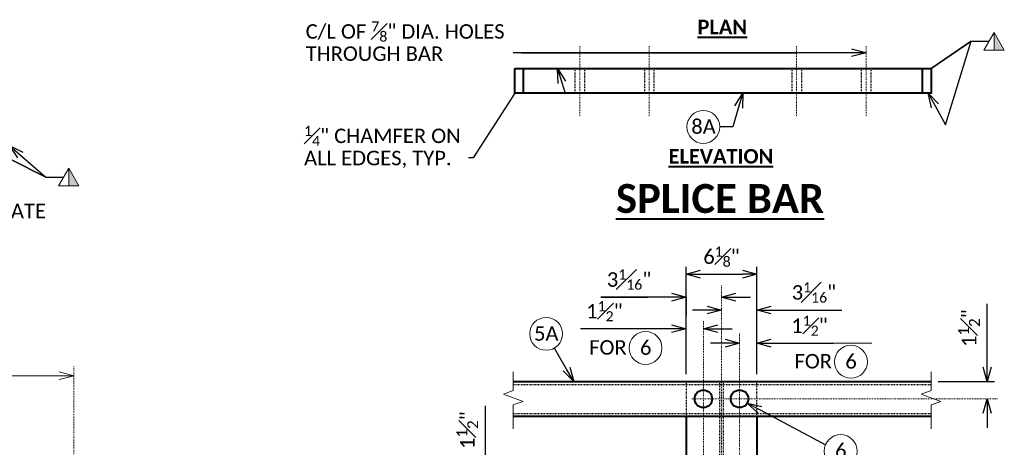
# Model space of a CAD drawing. Extents: x -497 to 946, y 46 to 361.
# Tile 12 of 20: x 120 to 248, y 132 to 188. Entities that reach past the tile are written whole.
import ezdxf
from ezdxf import colors
from ezdxf.entities.mleader import LeaderData, LeaderLine
from ezdxf.enums import TextEntityAlignment as Align
from ezdxf.math import Vec2, Vec3

# ---------------------------------------------------------------- set-up
doc = ezdxf.new("R2010")
doc.units = 0
doc.header["$MEASUREMENT"] = 0
doc.linetypes.add('Wisdot2', pattern=[0.125, 0.0625, -0.0625])
doc.linetypes.add('Wisdot4', pattern=[0.28125, 0.125, -0.0625, 0.03125, -0.0625])
for name, color, linetype, lineweight in [('B_ANNO_BREAK', 7, 'Continuous', 18), ('B_ANNO_DIM', 7, 'Continuous', 18), ('B_ANNO_SYMB', 7, 'Continuous', 18), ('B_ANNO_TEXT', 7, 'Continuous', 18), ('B_ANNO_TEXT_TITLE', 7, 'Continuous', 40), ('B_CNTR', 1, 'Wisdot4', 18), ('B_DETAIL_HIDDEN', 7, 'Wisdot2', 25), ('B_DETAIL_OBJ', 7, 'Continuous', 40)]:
    doc.layers.add(name, color=color, linetype=linetype, lineweight=lineweight)
doc.styles.add('Annotative', font='calibri.ttf', dxfattribs={"height": 0.0625})
doc.styles.get("Standard").update_dxf_attribs({"font": 'calibri.ttf'})
doc.styles.add('Subtitle', font='calibrib.ttf', dxfattribs={"height": 0.0625})
doc.styles.add('Title', font='calibrib.ttf', dxfattribs={"height": 0.125})
doc.dimstyles.new('Annotative', dxfattribs={"dimscale": 0, "dimtxt": 0.0625, "dimasz": 0.0625, "dimexe": 0.03125, "dimexo": 0.03125, "dimgap": 0.03125, "dimtad": 1, "dimdec": 3, "dimzin": 3, "dimdsep": 46, "dimlunit": 4, "dimtxsty": 'Standard', "dimblk": 'OPEN30', "dimcen": 0.03125, "dimaunit": 1, "dimadec": 0, "dimazin": 3, "dimtfac": 0.75, "dimtdec": 3, "dimtofl": 0, "dimtmove": 0, "dimatfit": 3, "dimldrblk": 'OPEN30', "dimfxl": 1, "dimtfill": 1, "dimfrac": 1, "dimtolj": 1, "dimtzin": 0, "dimarcsym": 0})

# ---------------------------------------------------------------- blocks, each defined once
blk = doc.blocks.new('_Open30')
at = {"color": 0, "linetype": 'ByBlock', "lineweight": -2}
for p, q in [((-1, 0.268), (0, 0)), ((0, 0), (-1, -0.268)), ((0, 0), (-1, 0))]:
    blk.add_line(p, q, dxfattribs=at)
blk = doc.blocks.new('*D178')
at = {"layer": 'B_ANNO_DIM', "color": 0, "lineweight": -2, "transparency": 16777216}
for p, q in [((277.31, 99.9), (275.44, 99.9)), ((283.31, 99.9), (291.36, 99.9))]:
    blk.add_line(p, q, dxfattribs=at)
at = {"layer": 'Defpoints', "color": 0, "transparency": 16777216}
for p in [(279.19, 99.9), (281.44, 99.9), (281.44, 99.9)]:
    blk.add_point(p, dxfattribs=at)
at = {"layer": 'B_ANNO_DIM', "color": 0, "lineweight": -2, "transparency": 16777216, "xscale": 1.875, "yscale": 1.875, "zscale": 1.875}
blk.add_blockref('_Open30', (279.19, 99.9), dxfattribs=at)
at = {"layer": 'B_ANNO_DIM', "color": 0, "lineweight": -2, "transparency": 16777216, "xscale": 1.875, "yscale": 1.875, "zscale": 1.875, "rotation": 180}
blk.add_blockref('_Open30', (281.44, 99.9), dxfattribs=at)
at = {"layer": 'B_ANNO_DIM', "color": 0, "transparency": 16777216, "insert": (288.27, 102.16), "char_height": 1.875, "width": 10.3155, "attachment_point": 5, "bg_fill": 3, "box_fill_scale": 1.25, "bg_fill_color": 256, "bg_fill_true_color": 13158600, "bg_fill_transparency": 0}
blk.add_mtext('\\A1;1{\\H0.7x;\\S1#2;}"', dxfattribs=at)
blk = doc.blocks.new('SYM32')
at = {"layer": 'B_ANNO_SYMB'}
blk.add_hatch(color=256, dxfattribs=at).paths.add_polyline_path([(0.03, 1.37), (0.03, -0.93), (1.36, -0.93)])
at = {"layer": 'B_ANNO_SYMB', "flags": 128}
for points in [[(-1.3, -0.93), (1.36, -0.93), (0.03, 1.37), (-1.3, -0.93)], [(0.03, 1.37), (0.03, -0.93), (1.36, -0.93), (0.03, 1.37)]]:
    blk.add_lwpolyline(points, dxfattribs=at)
blk = doc.blocks.new('*D131')
at = {"layer": 'B_ANNO_DIM', "color": 0, "lineweight": -2, "transparency": 16777216}
for p, q in [((246.23, 83.58), (246.23, 91.78)), ((248.91, 81.71), (245.29, 81.71)), ((246.23, 77.58), (246.23, 75.71))]:
    blk.add_line(p, q, dxfattribs=at)
at = {"layer": 'Defpoints', "color": 0, "transparency": 16777216}
for p in [(246.23, 81.71), (249.85, 81.71), (246.23, 79.46)]:
    blk.add_point(p, dxfattribs=at)
at = {"layer": 'B_ANNO_DIM', "color": 0, "lineweight": -2, "transparency": 16777216, "xscale": 1.875, "yscale": 1.875, "zscale": 1.875}
for p, rotation in [((246.23, 81.71), 270), ((246.23, 79.46), 90)]:
    blk.add_blockref('_Open30', p, dxfattribs=dict(at, rotation=rotation))
at = {"layer": 'B_ANNO_DIM', "color": 0, "transparency": 16777216, "insert": (243.88, 88.62), "char_height": 1.875, "attachment_point": 5, "rotation": 90, "bg_fill": 3, "box_fill_scale": 1.25, "bg_fill_color": 256, "bg_fill_true_color": 13158600, "bg_fill_transparency": 0}
blk.add_mtext('\\A1;1{\\H0.75x;\\S1#2;}"', dxfattribs=at)
blk = doc.blocks.new('*D176')
at = {"layer": 'B_ANNO_DIM', "color": 0, "lineweight": -2, "transparency": 16777216}
for p, q in [((272.25, 95.87), (272.25, 109.77)), ((274.13, 108.83), (279.56, 108.83)), ((281.44, 95.87), (281.44, 109.77))]:
    blk.add_line(p, q, dxfattribs=at)
at = {"layer": 'Defpoints', "color": 0, "transparency": 16777216}
for p in [(281.44, 108.83), (272.25, 94.93), (281.44, 94.93)]:
    blk.add_point(p, dxfattribs=at)
at = {"layer": 'B_ANNO_DIM', "color": 0, "lineweight": -2, "transparency": 16777216, "xscale": 1.875, "yscale": 1.875, "zscale": 1.875, "rotation": 180}
blk.add_blockref('_Open30', (272.25, 108.83), dxfattribs=at)
at = {"layer": 'B_ANNO_DIM', "color": 0, "lineweight": -2, "transparency": 16777216, "xscale": 1.875, "yscale": 1.875, "zscale": 1.875}
blk.add_blockref('_Open30', (281.44, 108.83), dxfattribs=at)
at = {"layer": 'B_ANNO_DIM', "color": 0, "transparency": 16777216, "insert": (276.85, 111.11), "char_height": 1.875, "attachment_point": 5, "bg_fill": 3, "box_fill_scale": 1.25, "bg_fill_color": 256, "bg_fill_true_color": 13158600, "bg_fill_transparency": 0}
blk.add_mtext('\\A1;6{\\H0.7x;\\S1#8;}"', dxfattribs=at)
blk = doc.blocks.new('*D179')
at = {"layer": 'B_ANNO_DIM', "color": 0, "lineweight": -2, "transparency": 16777216}
for p, q in [((274.97, 104.19), (273.1, 104.19)), ((283.31, 104.19), (292.48, 104.19))]:
    blk.add_line(p, q, dxfattribs=at)
at = {"layer": 'Defpoints', "color": 0, "transparency": 16777216}
for p in [(276.85, 104.19), (281.44, 104.19), (281.44, 104.19)]:
    blk.add_point(p, dxfattribs=at)
at = {"layer": 'B_ANNO_DIM', "color": 0, "lineweight": -2, "transparency": 16777216, "xscale": 1.875, "yscale": 1.875, "zscale": 1.875}
blk.add_blockref('_Open30', (276.85, 104.19), dxfattribs=at)
at = {"layer": 'B_ANNO_DIM', "color": 0, "lineweight": -2, "transparency": 16777216, "xscale": 1.875, "yscale": 1.875, "zscale": 1.875, "rotation": 180}
blk.add_blockref('_Open30', (281.44, 104.19), dxfattribs=at)
at = {"layer": 'B_ANNO_DIM', "color": 0, "transparency": 16777216, "insert": (288.84, 106.47), "char_height": 1.875, "attachment_point": 5, "bg_fill": 3, "box_fill_scale": 1.25, "bg_fill_color": 256, "bg_fill_true_color": 13158600, "bg_fill_transparency": 0}
blk.add_mtext('\\A1;3{\\H0.7x;\\S1#16;}"', dxfattribs=at)
blk = doc.blocks.new('*D175')
at = {"layer": 'B_ANNO_DIM', "color": 0, "lineweight": -2, "transparency": 16777216}
for p, q in [((270.38, 101.77), (258.58, 101.77)), ((276.38, 101.77), (278.25, 101.77))]:
    blk.add_line(p, q, dxfattribs=at)
at = {"layer": 'Defpoints', "color": 0, "transparency": 16777216}
for p in [(272.25, 101.77), (272.25, 101.77), (274.5, 101.77)]:
    blk.add_point(p, dxfattribs=at)
at = {"layer": 'B_ANNO_DIM', "color": 0, "lineweight": -2, "transparency": 16777216, "xscale": 1.875, "yscale": 1.875, "zscale": 1.875}
blk.add_blockref('_Open30', (272.25, 101.77), dxfattribs=at)
at = {"layer": 'B_ANNO_DIM', "color": 0, "lineweight": -2, "transparency": 16777216, "xscale": 1.875, "yscale": 1.875, "zscale": 1.875, "rotation": 180}
blk.add_blockref('_Open30', (274.5, 101.77), dxfattribs=at)
at = {"layer": 'B_ANNO_DIM', "color": 0, "transparency": 16777216, "insert": (261.66, 104.03), "char_height": 1.875, "width": 10.3155, "attachment_point": 5, "bg_fill": 3, "box_fill_scale": 1.25, "bg_fill_color": 256, "bg_fill_true_color": 13158600, "bg_fill_transparency": 0}
blk.add_mtext('\\A1;1{\\H0.7x;\\S1#2;}"', dxfattribs=at)
blk = doc.blocks.new('*D177')
at = {"layer": 'B_ANNO_DIM', "color": 0, "lineweight": -2, "transparency": 16777216}
for p, q in [((270.38, 105.86), (261.21, 105.86)), ((278.72, 105.86), (280.6, 105.86))]:
    blk.add_line(p, q, dxfattribs=at)
at = {"layer": 'Defpoints', "color": 0, "transparency": 16777216}
for p in [(272.25, 105.86), (272.25, 105.86), (276.85, 105.86)]:
    blk.add_point(p, dxfattribs=at)
at = {"layer": 'B_ANNO_DIM', "color": 0, "lineweight": -2, "transparency": 16777216, "xscale": 1.875, "yscale": 1.875, "zscale": 1.875}
blk.add_blockref('_Open30', (272.25, 105.86), dxfattribs=at)
at = {"layer": 'B_ANNO_DIM', "color": 0, "lineweight": -2, "transparency": 16777216, "xscale": 1.875, "yscale": 1.875, "zscale": 1.875, "rotation": 180}
blk.add_blockref('_Open30', (276.85, 105.86), dxfattribs=at)
at = {"layer": 'B_ANNO_DIM', "color": 0, "transparency": 16777216, "insert": (264.86, 108.14), "char_height": 1.875, "attachment_point": 5, "bg_fill": 3, "box_fill_scale": 1.25, "bg_fill_color": 256, "bg_fill_true_color": 13158600, "bg_fill_transparency": 0}
blk.add_mtext('\\A1;3{\\H0.7x;\\S1#16;}"', dxfattribs=at)
blk = doc.blocks.new('*D136')
at = {"layer": 'B_ANNO_DIM', "color": 0, "lineweight": -2, "transparency": 16777216}
for p, q in [((311.31, 96.8), (311.31, 105)), ((304.97, 94.93), (312.25, 94.93)), ((311.31, 90.8), (311.31, 88.93))]:
    blk.add_line(p, q, dxfattribs=at)
at = {"layer": 'Defpoints', "color": 0, "transparency": 16777216}
for p in [(304.03, 94.93), (311.31, 94.93), (311.31, 92.68)]:
    blk.add_point(p, dxfattribs=at)
at = {"layer": 'B_ANNO_DIM', "color": 0, "lineweight": -2, "transparency": 16777216, "xscale": 1.875, "yscale": 1.875, "zscale": 1.875}
for p, rotation in [((311.31, 94.93), 270), ((311.31, 92.68), 90)]:
    blk.add_blockref('_Open30', p, dxfattribs=dict(at, rotation=rotation))
at = {"layer": 'B_ANNO_DIM', "color": 0, "transparency": 16777216, "insert": (308.96, 101.84), "char_height": 1.875, "attachment_point": 5, "rotation": 90, "bg_fill": 3, "box_fill_scale": 1.25, "bg_fill_color": 256, "bg_fill_true_color": 13158600, "bg_fill_transparency": 0}
blk.add_mtext('\\A1;1{\\H0.75x;\\S1#2;}"', dxfattribs=at)
blk = doc.blocks.new('Nnumber in circle')
at = {"layer": 'B_ANNO_SYMB'}
blk.add_circle((0, 0), 2.13, dxfattribs=at)
at = {"layer": 'B_ANNO_TEXT', "style": 'Annotative'}
blk.add_attdef('#', text='', height=1.88, dxfattribs=at).set_placement((0.02, -0.89, -0.84), align=Align.CENTER)
blk = doc.blocks.new('*D193')
at = {"layer": 'B_ANNO_DIM', "color": 0, "lineweight": -2, "transparency": 16777216}
blk.add_line((190.95, 95.67), (154.39, 95.67), dxfattribs=at)
at = {"layer": 'Defpoints', "color": 0, "transparency": 16777216}
for p in [(152.52, 95.67), (152.52, 95.67), (192.83, 95.67)]:
    blk.add_point(p, dxfattribs=at)
at = {"layer": 'B_ANNO_DIM', "color": 0, "lineweight": -2, "transparency": 16777216, "xscale": 1.875, "yscale": 1.875, "zscale": 1.875, "rotation": 180}
blk.add_blockref('_Open30', (152.52, 95.67), dxfattribs=at)
at = {"layer": 'B_ANNO_DIM', "color": 0, "lineweight": -2, "transparency": 16777216, "xscale": 1.875, "yscale": 1.875, "zscale": 1.875}
blk.add_blockref('_Open30', (192.83, 95.67), dxfattribs=at)
at = {"layer": 'B_ANNO_DIM', "color": 0, "transparency": 16777216, "insert": (172.67, 97.56), "char_height": 1.875, "attachment_point": 5, "bg_fill": 3, "box_fill_scale": 1.25, "bg_fill_color": 256, "bg_fill_true_color": 13158600, "bg_fill_transparency": 0}
blk.add_mtext('\\A1;SEE POST SPACING', dxfattribs=at)
blk = doc.blocks.new('INS_RAILNY4_BASE')
at = {"layer": 'B_ANNO_BREAK', "flags": 128}
blk.add_lwpolyline([(304.02847, 88.8154), (304.02847, 91.88493), (305.31716, 92.35397), (302.73979, 93.29206), (304.02847, 93.7611), (304.02847, 96.20042)], dxfattribs=at)
at = {"layer": 'B_CNTR'}
for p, q in [((258.46893, 138.37703), (258.46893, 129.33341)), ((267.46893, 138.37703), (267.46893, 129.33341)), ((286.59573, 138.37703), (286.59573, 129.33341)), ((286.59573, 138.37703), (286.59573, 129.33341)), ((295.59573, 138.37703), (295.59573, 129.33341)), ((295.59573, 138.37703), (295.59573, 129.33341)), ((273.0025, 92.67752), (312.66913, 92.67752))]:
    blk.add_line(p, q, dxfattribs=at)
at = {"layer": 'B_DETAIL_HIDDEN', "ltscale": 0.25}
for p, q in [((257.84393, 135.46751), (257.84393, 132.27971)), ((259.09393, 135.46751), (259.09393, 132.27971)), ((266.84393, 135.46751), (266.84393, 132.27971)), ((268.09393, 135.46751), (268.09393, 132.27971)), ((285.97073, 135.46751), (285.97073, 132.27971)), ((287.22073, 135.46751), (287.22073, 132.27971)), ((294.97073, 135.46751), (294.97073, 132.27971)), ((296.22073, 135.46751), (296.22073, 132.27971))]:
    blk.add_line(p, q, dxfattribs=at)
at = {"layer": 'B_DETAIL_HIDDEN', "ltscale": 0.5}
for p, q in [((276.61187, 94.92752), (276.61187, 65.18073)), ((277.08062, 94.92752), (277.08062, 65.1808))]:
    blk.add_line(p, q, dxfattribs=at)
at = {"layer": 'B_DETAIL_OBJ'}
for p, q in [((251.15733, 132.27971), (251.15733, 135.46751)), ((302.90733, 132.27971), (302.90733, 135.46751)), ((272.2525, 90.42752), (272.2525, 81.70877)), ((281.44, 90.42752), (281.44, 81.70877))]:
    blk.add_line(p, q, dxfattribs=at)
at = {"layer": 'B_DETAIL_OBJ', "flags": 128}
blk.add_lwpolyline([(250.03233, 135.46751), (304.03233, 135.46751), (304.03233, 132.27971), (250.03233, 132.27971)], close=True, dxfattribs=at)
at = {"layer": 'B_DETAIL_OBJ'}
for centre in [(274.5025, 92.67752), (279.19, 92.67752)]:
    blk.add_circle(centre, 1.13831, dxfattribs=at)
at = {"color": 7, "linetype": 'Continuous', "lineweight": 18}
for p in [(312.17497, 138.78572), (192.13979, 121.19645)]:
    blk.add_blockref('SYM32', p, dxfattribs=at)
ref = blk.add_blockref('Nnumber in circle', (274.49613, 127.9153))
ref.add_attrib('#', '8A', dxfattribs={"layer": 'B_ANNO_DIM', "height": 1.875, "style": 'Annotative'}).set_placement((274.51689, 127.02582, -0.84225), align=Align.CENTER)
blk.add_blockref('Nnumber in circle', (292.3111, 85.91743)).add_auto_attribs({'#': '6'})
at = {"layer": 'B_ANNO_DIM', "style": 'Annotative'}
for tag, p in [('SHT#1', (80.44055, 92.85474)), ('SHT#2', (19.34454, 52.20393))]:
    blk.add_attdef(tag, p, '', height=1.875, dxfattribs=at)
at = {"layer": 'B_ANNO_TEXT', "char_height": 1.875, "width": 32.4856774, "attachment_point": 1, "line_spacing_factor": 0.92, "style": 'Annotative'}
for insert in [(259.68206, 100.28209), (286.31932, 98.4945)]:
    blk.add_mtext('\\pxql;FOR', dxfattribs=dict(at, insert=insert))
at = {"layer": 'B_ANNO_TEXT', "style": 'Annotative'}
for tag, p in [('BAR5', (196.47341, 241.43208)), ('ANGLE', (24.21533, 220.7279)), ('BAR4', (251.66592, 195.49582)), ('BAR1', (81.54814, 191.58835)), ('BAR2', (49.87488, 181.6676)), ('BAR3', (106.91781, 175.41599))]:
    blk.add_attdef(tag, p, '', height=1.875, dxfattribs=at)
at = {"layer": 'B_ANNO_TEXT_TITLE', "attachment_point": 1}
for s, insert, char_height, width, style in [('{\\LPLAN}', (273.7461, 141.80126), 1.875, 60.1226988, 'Subtitle'), ('{\\LELEVATION}', (269.99321, 125.04586), 1.875, 60.1226988, 'Subtitle'), ('{\\LSPLICE BAR}', (263.16166, 120.51605), 3.75, 27.9969133, 'Title')]:
    blk.add_mtext(s, dxfattribs=dict(at, insert=insert, char_height=char_height, width=width, style=style))
at = {"layer": 'B_ANNO_DIM'}
dim = blk.add_linear_dim(base=(281.44, 99.90108), p1=(279.19, 99.90108), p2=(281.44, 99.90108), text='1{\\H0.7x;\\S1#2;}"\\X', dimstyle='Annotative', dxfattribs=at)
dim.commit()
dim.dimension.update_dxf_attribs({"geometry": '*D178', "text_midpoint": (288.27447, 99.90108)})
dim = blk.add_linear_dim(base=(246.2297, 81.70877), p1=(246.2297, 79.45877), p2=(249.84625, 81.70877), angle=90, dimstyle='Annotative', override={"dimlfac": 0.6666}, dxfattribs=at)
dim.commit()
dim.dimension.update_dxf_attribs({"geometry": '*D131', "text_midpoint": (243.8773, 88.61779)})
ml = blk.add_multileader_mtext('Standard', dxfattribs=at)
ml.set_content('\\A1;C/L OF {\\H0.7x;\\S7#8;}" DIA. HOLES\\PTHROUGH BAR', color=256)
ml.set_leader_properties()
ml.set_arrow_properties(name='OPEN30')
ml.build(insert=Vec2(0, 0))
ml.multileader.update_dxf_attribs({"text_right_attachment_type": 3, "dogleg_length": 0.0625, "arrow_head_size": 1.875, "scale": 30})
ctx = ml.context
ctx.base_point, ctx.scale, ctx.char_height, ctx.arrow_head_size, ctx.landing_gap_size, ctx.plane_origin = Vec3(221.97561, 140.64052), 30, 1.875, 1.875, 0.9375, Vec3(297.18418, 137.5212)
ctx.right_attachment = 3
notes = []
notes.append((ctx, [(0, (1, 1, 0), (250.26778, 137.5212), (-1, 0), 0.44232, [(3, [(295.59573, 137.5212), (251.62078, 137.5212), (250.90922, 137.5212), (286.59573, 137.5212), (267.46893, 137.5212), (258.46893, 137.5212)], 0, [])])]))
ctx.mtext.insert, ctx.mtext.line_spacing_factor, ctx.mtext.flow_direction = Vec3(222.91311, 141.59173), 0.92, 5
ml = blk.add_multileader_mtext('Standard', dxfattribs=at)
ml.set_content(' ', color=256)
ml.set_leader_properties()
ml.set_arrow_properties(name='OPEN30')
ml.build(insert=Vec2(0, 0))
ml.multileader.update_dxf_attribs({"text_right_attachment_type": 3, "dogleg_length": 0.0625, "arrow_head_size": 1.875, "scale": 30})
ctx = ml.context
ctx.base_point, ctx.scale, ctx.char_height, ctx.arrow_head_size, ctx.landing_gap_size, ctx.plane_origin = Vec3(311.54184, 139.00843), 30, 1.875, 1.875, 0.9375, Vec3(303.64444, 132.29096)
ctx.right_attachment = 3
notes.append((ctx, [(0, (1, 1, 0), (309.66684, 139.00843), (1, 0), 1.875, [(1, [(303.64444, 132.29096), (305.89978, 128.18051), (309.2549, 139.00843), (304.03233, 135.46751), (309.2549, 139.00843)], 0, [])])]))
ctx.mtext.insert, ctx.mtext.line_spacing_factor, ctx.mtext.flow_direction = Vec3(312.47934, 139.94593), 0.92, 5
ml = blk.add_multileader_mtext('Standard', dxfattribs=at)
ml.set_content('\\A1;{\\H0.7x;\\S1#4;}" CHAMFER ON\\PALL EDGES, TYP.', color=256)
ml.set_leader_properties()
ml.set_arrow_properties(name='OPEN30')
ml.build(insert=Vec2(0, 0))
ml.multileader.update_dxf_attribs({"text_right_attachment_type": 3, "dogleg_length": 0.0625, "arrow_head_size": 1.875, "scale": 30})
ctx = ml.context
ctx.base_point, ctx.scale, ctx.char_height, ctx.arrow_head_size, ctx.landing_gap_size, ctx.plane_origin = Vec3(221.76845, 126.92104), 30, 1.875, 1.875, 0.9375, Vec3(291.53589, 123.90393)
ctx.right_attachment = 3
notes.append((ctx, [(0, (1, 1, 0), (244.6195, 123.90393), (-1, 0), 0.57917, [(3, [(255.59278, 135.46751), (256.58231, 132.27971), (250.03233, 132.27971)], 0, [])])]))
ctx.mtext.insert, ctx.mtext.line_spacing_factor, ctx.mtext.flow_direction = Vec3(222.70595, 128.06767), 0.92, 5
ml = blk.add_multileader_mtext('Standard', dxfattribs=at)
ml.set_content('', color=256)
ml.set_leader_properties()
ml.set_arrow_properties(name='OPEN30')
ml.build(insert=Vec2(0, 0))
ml.multileader.update_dxf_attribs({"text_right_attachment_type": 3, "dogleg_length": 0.0625, "arrow_head_size": 1.875, "scale": 30})
ctx = ml.context
ctx.base_point, ctx.scale, ctx.char_height, ctx.arrow_head_size, ctx.landing_gap_size, ctx.plane_origin = Vec3(274.74791, 127.9153), 30, 1.875, 1.875, 0.9375, Vec3(279.56434, 122.76437)
ctx.right_attachment = 3
notes.append((ctx, [(0, (1, 1, 0), (278.15304, 127.9153), (-1, 0), 1.53014, [(0, [(279.6066, 132.27971), (278.31277, 127.9153), (278.22, 127.9153)], 0, [])])]))
ctx.mtext.insert, ctx.mtext.line_spacing_factor, ctx.mtext.flow_direction = Vec3(275.68541, 128.8528), 0.92, 5
ml = blk.add_multileader_mtext('Standard', dxfattribs=at)
ml.set_content('\\A1;{\\H0.7x;\\S1#4;}" X 4" X 2\'-3" FILL PLATE', color=256)
ml.set_leader_properties()
ml.set_arrow_properties(name='OPEN30')
ml.build(insert=Vec2(0, 0))
ml.multileader.update_dxf_attribs({"text_right_attachment_type": 3, "dogleg_length": 0.0625, "arrow_head_size": 1.875, "scale": 30})
ctx = ml.context
ctx.base_point, ctx.scale, ctx.char_height, ctx.arrow_head_size, ctx.landing_gap_size, ctx.plane_origin = Vec3(157.89564, 117.38348), 30, 1.875, 1.875, 0.9375, Vec3(151.26787, 100.16039)
ctx.right_attachment = 3
notes.append((ctx, [(0, (1, 1, 0), (156.02064, 117.38348), (1, 0), 1.875, [(1, [(154.02078, 127.80646), (155.05584, 117.38348), (155.6698, 117.38348), (156.892, 123.77255), (155.01654, 117.38348)], 0, [])])]))
ctx.mtext.insert, ctx.mtext.line_spacing_factor, ctx.mtext.flow_direction = Vec3(158.83314, 118.33468), 0.92, 5
ml = blk.add_multileader_mtext('Standard', dxfattribs=at)
ml.set_content(' ', color=256)
ml.set_leader_properties()
ml.set_arrow_properties(name='OPEN30')
ml.build(insert=Vec2(0, 0))
ml.multileader.update_dxf_attribs({"text_right_attachment_type": 3, "dogleg_length": 0.0625, "arrow_head_size": 1.875, "scale": 30})
ctx = ml.context
ctx.base_point, ctx.scale, ctx.char_height, ctx.arrow_head_size, ctx.landing_gap_size, ctx.plane_origin = Vec3(191.50666, 121.41916), 30, 1.875, 1.875, 0.9375, Vec3(183.60925, 114.70169)
ctx.right_attachment = 3
notes.append((ctx, [(0, (1, 1, 0), (189.63166, 121.41916), (1, 0), 1.875, [(0, [(184.47574, 125.49059), (189.21971, 121.41916), (184.47574, 123.77255), (189.21971, 121.41916)], 0, [])])]))
ctx.mtext.insert, ctx.mtext.line_spacing_factor, ctx.mtext.flow_direction = Vec3(192.44416, 122.35666), 0.92, 5
ml = blk.add_multileader_mtext('Standard', dxfattribs=at)
ml.set_content('', color=256)
ml.set_leader_properties()
ml.set_arrow_properties(name='OPEN30')
ml.build(insert=Vec2(0, 0))
ml.multileader.update_dxf_attribs({"text_right_attachment_type": 3, "dogleg_length": 0.0625, "arrow_head_size": 1.875, "scale": 30})
ctx = ml.context
ctx.base_point, ctx.scale, ctx.char_height, ctx.arrow_head_size, ctx.landing_gap_size, ctx.plane_origin, ctx.plane_x_axis, ctx.plane_y_axis = Vec3(255.17022, 99.26363), 30, 1.875, 1.875, 0.9375, Vec3(259.35464, 92.08006), Vec3(-0.503332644, 0.864092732), Vec3(-0.864092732, -0.503332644)
ctx.right_attachment = 3
notes.append((ctx, [(0, (1, 1, 0), (255.57714, 98.56505), (-0.503332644, 0.864092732), 0.80845, [(0, [(257.696, 94.92752), (255.57714, 98.56505), (255.57714, 98.56505)], 0, [])])]))
ctx.mtext.insert, ctx.mtext.text_direction, ctx.mtext.rotation, ctx.mtext.line_spacing_factor, ctx.mtext.flow_direction = Vec3(253.88826, 99.60184), Vec3(-0.503332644, 0.864092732), 2.098247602, 0.92, 5
ml = blk.add_multileader_mtext('Standard', dxfattribs=at)
ml.set_content('', color=256)
ml.set_leader_properties()
ml.set_arrow_properties(name='OPEN30')
ml.build(insert=Vec2(0, 0))
ml.multileader.update_dxf_attribs({"text_right_attachment_type": 3, "dogleg_length": 0.0625, "arrow_head_size": 1.875, "scale": 30})
ctx = ml.context
ctx.base_point, ctx.scale, ctx.char_height, ctx.arrow_head_size, ctx.landing_gap_size, ctx.plane_origin, ctx.plane_x_axis, ctx.plane_y_axis = Vec3(290.34733, 86.73399), 30, 1.875, 1.875, 0.9375, Vec3(282.66584, 90.82593), Vec3(0.882584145, -0.470154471), Vec3(0.470154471, 0.882584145)
ctx.right_attachment = 3
notes.append((ctx, [(0, (1, 1, 0), (288.65266, 87.63674), (0.882584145, -0.470154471), 1.92012, [(0, [(280.19465, 92.14234), (288.01145, 87.97832), (288.1794, 87.88885)], 0, [])])]))
ctx.mtext.insert, ctx.mtext.text_direction, ctx.mtext.rotation, ctx.mtext.line_spacing_factor, ctx.mtext.flow_direction = Vec3(291.61552, 87.12064), Vec3(0.882584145, -0.470154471), 5.793719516, 0.92, 5
for ctx, leaders in notes:
    for number, flags, end, landing, length, lines in leaders:
        leader = LeaderData()
        leader.index, (leader.has_last_leader_line, leader.has_dogleg_vector, leader.attachment_direction) = number, flags
        leader.last_leader_point, leader.dogleg_vector, leader.dogleg_length = Vec3(end), Vec3(landing), length
        for number, points, colour, breaks in lines:
            line = LeaderLine()
            line.index, line.vertices, line.color, line.breaks = number, Vec3.list(points), colors.encode_raw_color(colour), breaks
            leader.lines.append(line)
        ctx.leaders.append(leader)
at = {"layer": 'B_ANNO_BREAK', "flags": 128}
blk.add_lwpolyline([(249.84625, 88.8154), (249.84625, 91.88493), (251.13493, 92.35397), (248.55756, 93.29206), (249.84625, 93.7611), (249.84625, 96.20042)], dxfattribs=at)
at = {"layer": 'B_ANNO_DIM'}
blk.add_line((291.35894, 99.90108), (296.34123, 99.90108), dxfattribs=at)
at = {"layer": 'B_CNTR'}
blk.add_line((279.19, 52.60545), (279.19, 101.13669), dxfattribs=at)
at = {"layer": 'B_DETAIL_HIDDEN', "ltscale": 0.5}
blk.add_line((249.84625, 90.80252), (304.02847, 90.80252), dxfattribs=at)
at = {"layer": 'B_DETAIL_OBJ'}
blk.add_line((249.84625, 90.42752), (304.02847, 90.42752), dxfattribs=at)
blk.add_blockref('Nnumber in circle', (293.63904, 97.48603)).add_auto_attribs({'#': '6'})
at = {"layer": 'B_ANNO_DIM'}
dim = blk.add_linear_dim(base=(272.2525, 101.77337), p1=(274.5025, 101.77337), p2=(272.2525, 101.77337), angle=180, text='1{\\H0.7x;\\S1#2;}"\\X', dimstyle='Annotative', dxfattribs=at)
dim.commit()
dim.dimension.update_dxf_attribs({"geometry": '*D175', "text_midpoint": (261.66286, 101.77337), "dimtype": 128})
at = {"layer": 'B_CNTR'}
for p, q in [((276.84625, 16.31449), (276.84625, 107.36053)), ((274.5025, 52.46206), (274.5025, 102.79135))]:
    blk.add_line(p, q, dxfattribs=at)
for p, values in [((254.09975, 101.10136), {'#': '5A'}), ((267.00178, 99.27362), {'#': '6'})]:
    blk.add_blockref('Nnumber in circle', p).add_auto_attribs(values)
at = {"layer": 'B_ANNO_DIM'}
dim = blk.add_linear_dim(base=(281.44, 108.83159), p1=(272.2525, 94.92752), p2=(281.44, 94.92752), text='6{\\H0.7x;\\S1#8;}"', dimstyle='Annotative', dxfattribs=at)
dim.commit()
dim.dimension.update_dxf_attribs({"geometry": '*D176', "text_midpoint": (276.84625, 111.11296)})
at = {"layer": 'B_DETAIL_HIDDEN', "ltscale": 0.5}
for p, q in [((249.84625, 94.55252), (304.02847, 94.55252)), ((272.2525, 94.92752), (272.2525, 90.42752)), ((281.44, 90.42752), (281.44, 94.92752))]:
    blk.add_line(p, q, dxfattribs=at)
at = {"layer": 'B_DETAIL_OBJ'}
blk.add_line((249.84625, 94.92752), (304.02847, 94.92752), dxfattribs=at)
at = {"layer": 'B_ANNO_DIM'}
dim = blk.add_linear_dim(base=(281.44, 104.19068), p1=(276.84625, 104.19068), p2=(281.44, 104.19068), text='3{\\H0.7x;\\S1#16;}"', dimstyle='Annotative', dxfattribs=at)
dim.commit()
dim.dimension.update_dxf_attribs({"geometry": '*D179', "text_midpoint": (288.83603, 106.47154)})
at = {"layer": 'B_DETAIL_HIDDEN', "ltscale": 0.5}
blk.add_line((281.44, 103.39409), (281.44, 107.89409), dxfattribs=at)
at = {"layer": 'B_ANNO_DIM'}
dim = blk.add_linear_dim(base=(272.2525, 105.8586), p1=(276.84625, 105.8586), p2=(272.2525, 105.8586), angle=180, text='3{\\H0.7x;\\S1#16;}"', dimstyle='Annotative', dxfattribs=at)
dim.commit()
dim.dimension.update_dxf_attribs({"geometry": '*D177', "text_midpoint": (264.85646, 108.13946)})
dim = blk.add_linear_dim(base=(311.31331, 94.92752), p1=(311.31331, 92.67752), p2=(304.02847, 94.92752), angle=90, dimstyle='Annotative', override={"dimlfac": 0.6666}, dxfattribs=at)
dim.commit()
dim.dimension.update_dxf_attribs({"geometry": '*D136', "text_midpoint": (308.9609, 101.83654)})
at = {"layer": 'B_DETAIL_HIDDEN', "ltscale": 0.5}
blk.add_line((272.2525, 105.89638), (272.2525, 103.39409), dxfattribs=at)
blk = doc.blocks.new('*U189')
at = {"layer": 'B_ANNO_DIM'}
dim = blk.add_linear_dim(base=(152.5174, 95.6669), p1=(192.8262, 95.6669), p2=(152.5174, 95.6669), angle=180, text='SEE POST SPACING', dimstyle='Annotative', dxfattribs=at)
dim.commit()
dim.dimension.update_dxf_attribs({"geometry": '*D193', "text_midpoint": (172.6718, 97.565)})
at = {"layer": 'B_CNTR'}
blk.add_line((192.8262, 37.0425), (192.8262, 96.8513), dxfattribs=at)
at = {"layer": 'B_ANNO_TEXT', "style": 'Annotative'}
blk.add_attdef('SHT#3', (165.4662, 92.8578), '', height=1.875, dxfattribs=at)

msp = doc.modelspace()

# ---------------------------------------------------------------- block references
msp.add_blockref('INS_RAILNY4_BASE', (-65.48, 45.78))

# ---------------------------------------------------------------- next in the draw order: block references
at = {"layer": 'B_ANNO_DIM'}
msp.add_blockref('*U189', (-65.48, 45.78), dxfattribs=at)

doc.saveas('drawing.dxf')
